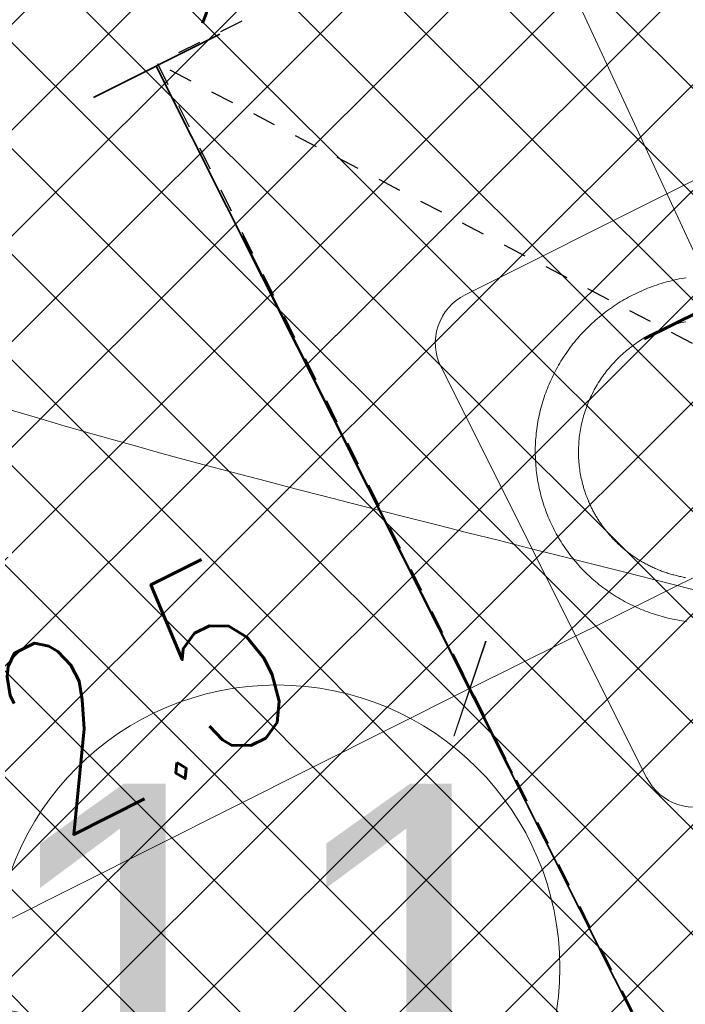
# Model space of a CAD drawing. Header units: metres. Extents: x 7472034 to 8439876, y 5890181 to 5961460.
# Tile 132 of 202: x 8439515.77 to 8439518.59, y 5890377.62 to 5890381.8. Entities that reach past the tile are written whole.
import ezdxf
from ezdxf import colors
from ezdxf.entities.mleader import LeaderData, LeaderLine
from ezdxf.enums import TextEntityAlignment as Align
from ezdxf.math import Vec2, Vec3

# ---------------------------------------------------------------- set-up
doc = ezdxf.new("R2010")
doc.units = ezdxf.units.M
doc.header["$MEASUREMENT"] = 0
doc.linetypes.add('$0$L218_500', pattern=[1, 0.5, -0.5])
doc.linetypes.add('1_VERDECKT', pattern=[15, 10, -5])
doc.layers.get('0').update_dxf_attribs({"linetype": 'CONTINUOUS', "lineweight": 5})
doc.layers.get('Defpoints').update_dxf_attribs({"linetype": 'CONTINUOUS'})
for name, color, linetype, lineweight in [('### Krawężnik', 6, 'CONTINUOUS', 35), ('### rzędne', 172, 'CONTINUOUS', 35), ('_a_widok', 7, 'CONTINUOUS', 5), ('_IS.KD.opis.2', 7, 'CONTINUOUS', 18), ('KOLOR-OBIEKT', 21, 'CONTINUOUS', 13), ('PROJ-CHODN', 7, 'CONTINUOUS', 25), ('PROJ-ULICE', 7, 'CONTINUOUS', 50), ('ZAG-obrys 018 wymiary', 7, 'CONTINUOUS', 18), ('ZAG-OBRYS005', 7, 'CONTINUOUS', 0)]:
    doc.layers.add(name, color=color, linetype=linetype, lineweight=lineweight)
for name, color, linetype in [('100_rzut_wym_wew', 7, 'CONTINUOUS'), ('2D - Ogólne', 7, 'CONTINUOUS'), ('_IS.BLOK.KD.doziemne', 7, 'CONTINUOUS')]:
    doc.layers.add(name, color=color, linetype=linetype)
doc.layers.add('_IS_NO', color=11, linetype='CONTINUOUS', lineweight=20, plot=False)
doc.styles.add('ARIAL', font='arial.ttf')
doc.styles.add('DIM', font='simplex.shx', dxfattribs={"width": 0.8})
doc.styles.add('RS', font='Romans.shx', dxfattribs={"width": 0.7})
doc.dimstyles.new('DIM-WEW_500', dxfattribs={"dimscale": 5, "dimtxt": 18, "dimasz": 10, "dimexe": 4, "dimexo": 8, "dimgap": 5, "dimtad": 1, "dimlfac": 0.01, "dimzin": 9, "dimdsep": 46, "dimtxsty": 'DIM', "dimblk": 'ARCHTICK', "dimcen": 5, "dimclrt": 112, "dimadec": 4, "dimazin": 2, "dimtfac": 4, "dimtmove": 0, "dimatfit": 3, "dimldrblk": 'ARCHTICK', "dimfxl": 0, "dimtolj": 1, "dimlwd": 13, "dimarcsym": 0})
pattern_1 = [(45, (967499.2092647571, -71042.97165620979), (-0.2245064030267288, 0.2245064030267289), []), (135, (967499.2092647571, -71042.97165620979), (-0.2245064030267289, -0.2245064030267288), [])]

# ---------------------------------------------------------------- blocks, each defined once
blk = doc.blocks.new('NUMER_')
blk.add_circle((0, 0), 120)
at = {"style": 'ARIAL'}
blk.add_attdef('1', (-58.85081040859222, -80.22409284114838), '', height=170, rotation=359.9999984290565, dxfattribs=at)
blk = doc.blocks.new('_Oblique')
at = {"color": 0, "linetype": 'ByBlock', "lineweight": -2}
blk.add_line((-0.5, -0.5), (0.5, 0.5), dxfattribs=at)
blk = doc.blocks.new('*D85')
at = {"layer": 'Defpoints', "color": 0, "linetype": 'Continuous', "lineweight": 60}
for p in [(8439520.491869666, 5890381.390040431), (8439520.903141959, 5890380.562385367), (8439517.266320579, 5890379.7872242)]:
    blk.add_point(p, dxfattribs=at)
at = {"layer": 'ZAG-obrys 018 wymiary', "color": 0, "linetype": 'Continuous', "lineweight": -2}
for p, q in [((8439520.847869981, 5890380.673616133), (8439521.081142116, 5890380.204173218)), ((8439517.622320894, 5890379.070799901), (8439517.85559303, 5890378.601356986))]:
    blk.add_line(p, q, dxfattribs=at)
at = {"layer": 'ZAG-obrys 018 wymiary', "color": 0, "linetype": 'Continuous', "lineweight": 13}
blk.add_line((8439517.677592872, 5890378.959569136), (8439520.903141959, 5890380.562385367), dxfattribs=at)
at = {"layer": 'ZAG-obrys 018 wymiary', "color": 0, "linetype": 'Continuous', "lineweight": 13, "xscale": 0.3, "yscale": 0.3, "zscale": 0.3}
for p, rotation in [((8439520.903141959, 5890380.562385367), 26.42336401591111), ((8439517.677592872, 5890378.959569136), 206.4233640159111)]:
    blk.add_blockref('_Oblique', p, dxfattribs=dict(at, rotation=rotation))
at = {"layer": 'ZAG-obrys 018 wymiary', "color": 112, "linetype": 'Continuous', "lineweight": 25, "insert": (8439519.023367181, 5890380.298295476), "char_height": 0.8, "attachment_point": 5, "rotation": 26.423364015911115, "style": 'RS'}
blk.add_mtext('\\A1;3.6', dxfattribs=at)
blk = doc.blocks.new('_ArchTick')
at = {"layer": '100_rzut_wym_wew', "color": 0, "linetype": 'Continuous', "const_width": 0.15}
blk.add_lwpolyline([(-0.5, -0.5), (0.5, 0.5)], dxfattribs=at)
blk = doc.blocks.new('*D94')
at = {"layer": 'Defpoints', "color": 0, "linetype": 'Continuous', "lineweight": 60}
for p in [(8439516.351271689, 5890381.596295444), (8439514.116921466, 5890380.474832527), (8439515.440602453, 5890377.837592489)]:
    blk.add_point(p, dxfattribs=at)
at = {"layer": 'ZAG-obrys 018 wymiary', "color": 0, "linetype": 'Continuous', "lineweight": -2}
for p, q in [((8439516.710139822, 5890380.881303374), (8439517.854386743, 5890378.601559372)), ((8439514.4757896, 5890379.759840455), (8439515.62003652, 5890377.480096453))]:
    blk.add_line(p, q, dxfattribs=at)
at = {"layer": 'ZAG-obrys 018 wymiary', "color": 0, "linetype": 'Continuous', "lineweight": 13}
blk.add_line((8439517.674952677, 5890378.959055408), (8439515.440602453, 5890377.837592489), dxfattribs=at)
at = {"layer": 'ZAG-obrys 018 wymiary', "color": 0, "linetype": 'Continuous', "lineweight": 13, "xscale": 0.3, "yscale": 0.3, "zscale": 0.3}
for p, rotation in [((8439517.674952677, 5890378.959055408), 26.65294594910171), ((8439515.440602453, 5890377.837592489), 206.6529459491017)]:
    blk.add_blockref('_Oblique', p, dxfattribs=dict(at, rotation=rotation))
at = {"layer": 'ZAG-obrys 018 wymiary', "color": 112, "linetype": 'Continuous', "lineweight": 25, "insert": (8439516.288626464, 5890378.934568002), "char_height": 0.8, "attachment_point": 5, "rotation": 26.652945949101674, "style": 'RS'}
blk.add_mtext('\\A1;2.5', dxfattribs=at)
blk = doc.blocks.new('A$C56BE3FFD')
at = {"layer": 'ZAG-OBRYS005', "lineweight": 15, "flags": 128}
blk.add_lwpolyline([(217.6474588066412, 240.5576905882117), (22.91025126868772, 240.5576905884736, 0.4142135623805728), (-8.442599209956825e-06, 217.6474308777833), (-8.442599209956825e-06, 22.91022333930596, 0.4142135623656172), (22.91025126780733, -3.637139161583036e-05), (217.6474588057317, -3.637139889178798e-05, 0.4142135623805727), (240.557718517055, 22.91022333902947), (240.5577185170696, 217.6474308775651, 0.4142135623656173), (217.6474588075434, 240.5576905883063)], format="xyb", dxfattribs=at)
at = {"layer": 'ZAG-OBRYS005', "lineweight": 15, "elevation": 3.549469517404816e-10, "flags": 128}
for points in [[(149.1262969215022, 52.69006867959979), (148.8275500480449, 52.29210363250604), (148.5251938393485, 51.89657805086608), (148.219255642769, 51.50354669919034), (147.9097628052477, 51.11306434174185), (147.5967426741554, 50.72518574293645), (147.2802225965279, 50.33996566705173), (146.960229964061, 49.95745883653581), (146.6367961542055, 49.57771496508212), (146.3099570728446, 49.20077584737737), (145.9797484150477, 48.82668282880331), (145.6462058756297, 48.45547725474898), (145.3093651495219, 48.08720047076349), (144.9692619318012, 47.7218938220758), (144.6259319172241, 47.35959865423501), (144.2794108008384, 47.00035631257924), (143.9297342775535, 46.64420814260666), (143.5769380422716, 46.29119548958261), (143.2210577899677, 45.94135969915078), (142.8621292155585, 45.59474211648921), (142.5001880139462, 45.25138408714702), (142.135269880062, 44.91132695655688), (141.7674105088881, 44.57461207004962), (141.3966780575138, 44.24130642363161), (141.023215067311, 43.91152637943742), (140.6470660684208, 43.58530024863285), (140.2682672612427, 43.2626493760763), (139.8868548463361, 42.94359510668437), (139.5028650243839, 42.62815878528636), (139.116333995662, 42.31636175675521), (138.7272979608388, 42.00822536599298), (138.3357931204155, 41.70377095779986), (137.9418556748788, 41.40301987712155), (137.5455218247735, 41.10599346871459), (137.1468277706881, 40.81271307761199), (136.7458097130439, 40.52320004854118), (136.3425038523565, 40.23747572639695), (135.9369463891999, 39.95556145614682), (135.5291732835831, 39.67747900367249), (135.1192213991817, 39.4032717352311), (134.7071673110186, 39.13298085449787), (134.2930998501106, 38.86663800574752), (133.8771078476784, 38.60427483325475), (133.4592801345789, 38.34592298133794), (133.039705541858, 38.09161409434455), (132.6184729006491, 37.84137981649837), (132.1956710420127, 37.59525179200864), (131.771388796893, 37.35326166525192), (131.3457149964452, 37.11544108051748), (130.918738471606, 36.88182168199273), (130.4905480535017, 36.6524351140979), (130.0612325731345, 36.42731302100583), (129.6308808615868, 36.20648704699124), (129.1995817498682, 35.98998883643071), (128.7672491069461, 35.77776255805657), (128.3334029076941, 35.56954968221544), (127.8980874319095, 35.36534736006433), (127.4613906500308, 35.16517435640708), (127.0234005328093, 34.96904943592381), (126.5842050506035, 34.77699136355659), (126.14389217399, 34.58901890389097), (125.7025498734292, 34.40515082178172), (125.2602661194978, 34.22540588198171), (124.8171288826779, 34.04980284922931), (124.3732261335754, 33.87836048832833), (123.9286458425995, 33.71109756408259), (123.4834759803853, 33.54803284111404), (123.0378045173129, 33.38918508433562), (122.5917194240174, 33.23457305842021), (122.1453088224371, 33.08421490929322), (121.6986545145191, 32.93809314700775), (121.2517975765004, 32.79617917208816), (120.8047687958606, 32.65845529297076), (120.3575989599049, 32.52490381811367), (119.910318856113, 32.39550705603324), (119.4629592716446, 32.27024731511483), (119.0155509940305, 32.14910690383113), (118.5681248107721, 32.03206813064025), (118.120711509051, 31.91911330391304), (117.673341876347, 31.81022473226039), (117.2260466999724, 31.70538472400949), (116.7788567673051, 31.60457558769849), (116.3318028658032, 31.50777963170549), (115.8849157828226, 31.41497916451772), (115.4382263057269, 31.32615649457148), (114.9918185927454, 31.24130865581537), (114.545896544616, 31.16046076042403), (114.100507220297, 31.08358912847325), (113.6556847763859, 31.01066632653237), (113.2114633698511, 30.94166492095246), (112.767877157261, 30.8765574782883), (112.3249602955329, 30.81531656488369), (111.88274694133, 30.75791474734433), (111.4412712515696, 30.70432459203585), (111.0005673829, 30.65451866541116), (110.5606694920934, 30.60846953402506), (110.1216117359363, 30.56614976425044), (109.6834282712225, 30.5275319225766), (109.2461532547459, 30.49258857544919), (108.809820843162, 30.46129228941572), (108.3744651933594, 30.43361563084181), (107.9401204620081, 30.40953116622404), (107.5068208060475, 30.3890114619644), (107.0746003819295, 30.37202908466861), (106.6434933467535, 30.3585566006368), (106.2135338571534, 30.34856657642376), (105.7847560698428, 30.3420315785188), (105.3571941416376, 30.3389241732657), (104.9308822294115, 30.33921692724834), (104.5058544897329, 30.34288240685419), (104.0821450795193, 30.34989317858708), (103.6597881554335, 30.36022180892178), (103.2388178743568, 30.373840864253), (102.8192683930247, 30.39072291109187), (102.4011738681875, 30.41084051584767), (101.9845684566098, 30.43416624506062), (101.880653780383, 30.44049573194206), (101.8315716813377, 30.44355643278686), (101.7870466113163, 30.44637243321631), (101.6088179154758, 30.45802051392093), (101.2517536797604, 30.48316613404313), (100.5352801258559, 30.54090587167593), (99.8158365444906, 30.60867343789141), (99.09361103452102, 30.68658463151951), (98.36879169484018, 30.77475525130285), (97.64156662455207, 30.87330109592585), (96.912123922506, 30.98233796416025), (96.18065168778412, 31.10198165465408), (95.44733801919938, 31.23234796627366), (94.71237101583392, 31.37355269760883), (93.97593877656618, 31.525711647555), (93.23822940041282, 31.68894061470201), (92.49943098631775, 31.86335539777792), (91.75973163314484, 32.04907179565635), (91.01931943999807, 32.24620560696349), (90.27838250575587, 32.45487263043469), (89.53710892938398, 32.6751886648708), (88.7956868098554, 32.90726950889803), (88.0544950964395, 33.15114538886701), (87.31416128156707, 33.40670571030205), (86.57486978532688, 33.67401154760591), (85.83678573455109, 33.95313207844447), (85.10007425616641, 34.24413648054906), (84.3649004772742, 34.54709393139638), (83.63142952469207, 34.86207360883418), (82.89982652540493, 35.18914469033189), (82.1702566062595, 35.52837635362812), (81.44291588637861, 35.87985441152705), (80.71818295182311, 36.24358503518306), (79.99648732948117, 36.61942442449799), (79.27825733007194, 37.00722347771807), (78.56392126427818, 37.40683309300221), (77.85390744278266, 37.81810416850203), (77.1486441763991, 38.24088760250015), (76.44855977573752, 38.67503429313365), (75.75408255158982, 39.12039513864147), (75.06513829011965, 39.57715075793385), (74.38061047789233, 40.04613380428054), (73.70081558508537, 40.527202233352), (73.02617814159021, 41.02014197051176), (72.35712267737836, 41.52473894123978), (71.69407372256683, 42.04077907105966), (71.03745580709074, 42.5680482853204), (70.38769346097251, 43.10633250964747), (69.74521121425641, 43.65541766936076), (69.11040736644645, 44.21507665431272), (68.48349865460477, 44.7850878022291), (67.8646502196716, 45.36531586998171), (67.25402976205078, 45.95563134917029), (66.65180498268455, 46.55590473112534), (66.05814358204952, 47.16600650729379), (65.47321326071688, 47.78580716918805), (64.89718171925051, 48.41517720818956), (64.33021665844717, 49.05398711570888), (63.77255610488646, 49.70202889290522), (63.22464376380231, 50.35881484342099), (62.68666225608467, 51.02408523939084), (62.15876419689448, 51.69761083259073), (61.64110220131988, 52.37916237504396), (61.13382888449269, 53.06851061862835), (60.63709686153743, 53.76542631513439), (60.15105874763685, 54.46968021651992), (59.67586715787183, 55.18104307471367), (59.21167470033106, 55.89928473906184), (58.7586133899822, 56.62414642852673), (58.31678721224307, 57.3553384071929), (57.8862985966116, 58.09256953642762), (57.46724997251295, 58.83554867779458), (57.05974376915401, 59.58398469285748), (56.66388241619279, 60.33758644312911), (56.2797683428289, 61.09606278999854), (55.90750397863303, 61.85912259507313), (55.5472091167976, 62.62640715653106), (55.19902475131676, 63.39733260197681), (54.86293332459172, 64.17172233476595), (54.53889848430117, 64.9494594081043), (54.2268838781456, 65.73042687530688), (53.92685315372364, 66.51450778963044), (53.63876995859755, 67.3015852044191), (53.3625979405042, 68.0915421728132), (53.0983007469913, 68.88426174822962), (52.84587456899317, 69.67962299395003), (52.60550687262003, 70.47722289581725), (52.37725219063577, 71.27626581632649), (52.1611327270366, 72.07593000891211), (51.95717068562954, 72.87539372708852), (51.76538827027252, 73.67383522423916), (51.58580768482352, 74.47043275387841), (51.41845113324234, 75.26436456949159), (51.26334081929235, 76.0548089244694), (51.12029600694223, 76.84202092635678), (50.9879490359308, 77.63266062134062), (50.86626567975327, 78.42649405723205), (50.75551995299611, 79.22166680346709), (50.6559858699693, 80.01632442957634), (50.5678487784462, 80.80870162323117), (50.49100418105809, 81.59748467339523), (50.42530194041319, 82.38150240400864), (50.37059205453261, 83.15958369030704), (50.32668202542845, 83.93182015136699), (50.29309530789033, 84.70671636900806), (50.26971156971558, 85.48214225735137), (50.25650201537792, 86.25324308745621), (50.25370355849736, 86.63565450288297), (50.25343784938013, 87.01516413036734), (50.25560946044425, 87.39131195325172), (50.26006015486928, 87.76475214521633), (50.27606687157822, 88.5081729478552), (50.30202890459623, 89.2547665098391), (50.31892374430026, 89.63217265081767), (50.3385241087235, 90.01387547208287), (50.36090222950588, 90.4010428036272), (50.38587992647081, 90.79083415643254), (50.4129239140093, 91.17471249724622), (50.4420809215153, 91.55341343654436), (50.47342469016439, 91.92810471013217), (50.5070289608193, 92.29995405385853), (50.58131397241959, 93.0397978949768), (50.6655258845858, 93.78228684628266), (50.71160933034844, 94.15732528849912), (50.7605894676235, 94.53522013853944), (50.86699160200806, 95.29718476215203), (50.98416962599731, 96.06336550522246), (51.11154763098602, 96.82894183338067), (51.24869049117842, 97.58997435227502), (51.39697813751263, 98.35388877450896), (51.55691101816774, 99.12261658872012), (51.72849214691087, 99.89497710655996), (51.91172453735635, 100.6697896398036), (52.10658828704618, 101.445810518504)], [(35.4974386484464, 109.9861219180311), (35.20198073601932, 109.031472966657), (34.91899541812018, 108.072919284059), (34.64853298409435, 107.1106312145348), (34.3906414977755, 106.1447797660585), (34.14536678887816, 105.1755365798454), (33.91275244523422, 104.2030738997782), (33.69283980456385, 103.2275645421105), (33.48566794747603, 102.2491818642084), (33.29127369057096, 101.2680997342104), (33.10969157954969, 100.2844925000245), (32.94095388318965, 99.29853495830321), (32.78509058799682, 98.31040232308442), (32.64212939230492, 97.32027019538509), (32.51209570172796, 96.32831453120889), (32.39501262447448, 95.33471161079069), (32.29090096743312, 94.33963800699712), (32.19977923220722, 93.34327055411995), (32.1216636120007, 92.34578631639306), (32.05656798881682, 91.34736255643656), (32.00450393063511, 90.34817670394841), (31.96548068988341, 89.34840632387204), (31.93950520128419, 88.3482290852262), (31.92658208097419, 87.34782272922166), (31.92671362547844, 86.34736503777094), (31.93989981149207, 85.3470338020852), (31.96613829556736, 84.34700679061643), (32.00542441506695, 83.34746171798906), (32.05775118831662, 82.34857621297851), (32.12310931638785, 81.35052778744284), (32.20148718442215, 80.35349380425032), (32.29287086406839, 79.35765144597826), (32.39724411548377, 78.36317768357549), (32.51458839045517, 77.37024924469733), (32.64488283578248, 76.37904258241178), (32.78810429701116, 75.38973384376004), (32.94422732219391, 74.40249883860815), (33.11322416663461, 73.41751300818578), (33.29506479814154, 72.43495139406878), (33.48971690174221, 71.45498860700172), (33.69714588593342, 70.47779879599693), (33.91731488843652, 69.50355561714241), (34.15018478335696, 68.53243220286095), (34.39571418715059, 67.56460113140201), (34.65385946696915, 66.60023439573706), (34.92457474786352, 65.63950337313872), (35.20781192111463, 64.68257879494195), (35.50352065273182, 63.72963071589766), (35.81164839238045, 62.78082848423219), (36.13214038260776, 61.83634071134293), (36.46493966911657, 60.89633524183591), (36.80998711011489, 59.96097912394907), (37.16722138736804, 59.0304385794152), (37.53657901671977, 58.10487897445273), (37.91799435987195, 57.18446479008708), (38.31139963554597, 56.26935959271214), (38.71672493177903, 55.3597260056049), (39.13389821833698, 54.45572567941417), (39.56284535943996, 53.55751926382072), (40.003490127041, 52.66526637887), (40.45575421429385, 51.77912558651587), (40.91955724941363, 50.89925436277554), (41.3948168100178, 50.02580906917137), (41.88144843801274, 49.15894492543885), (42.37936565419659, 48.2988159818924), (42.88847997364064, 47.44557509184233), (43.40870092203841, 46.59937388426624), (43.93993605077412, 45.76036273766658), (44.48209095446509, 44.92869075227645), (45.03506928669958, 44.10450572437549), (45.59877277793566, 43.2879541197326), (46.17310125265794, 42.47918104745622), (46.7579526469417, 41.67833023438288), (47.35322302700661, 40.8855439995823), (47.95880660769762, 40.10096322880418), (48.57459577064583, 39.3247273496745), (49.20048108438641, 38.5569743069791), (49.83635132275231, 37.7978405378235), (50.48209348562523, 37.04746094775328), (51.13759281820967, 36.30596888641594), (51.80273283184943, 35.57349612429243), (52.47739532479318, 34.85017282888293), (53.16146040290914, 34.13612754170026), (53.85480650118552, 33.43148715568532), (54.55731040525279, 32.73637689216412), (55.2688472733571, 32.05092027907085), (55.98929065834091, 31.37523912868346), (56.71851253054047, 30.70945351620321), (57.45638330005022, 30.05368175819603), (58.20277184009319, 29.40804039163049), (58.95754551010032, 28.77264415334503), (59.72057017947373, 28.14760595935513), (60.49171025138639, 27.5330368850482), (61.27082868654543, 26.92904614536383), (62.05778702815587, 26.33574107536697), (62.85244542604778, 25.75322711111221), (63.6546626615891, 25.18160777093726), (64.46429617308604, 24.62098463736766), (65.28120208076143, 24.07145733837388), (66.10523521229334, 23.5331235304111), (66.93624912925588, 23.00607888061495), (67.77409615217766, 22.49041705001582), (68.61862738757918, 21.98622967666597), (69.46969275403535, 21.49360635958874), (70.3271410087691, 21.01263464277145), (71.1908197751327, 20.54339999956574), (72.0605755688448, 20.08598581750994), (72.93625382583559, 19.64047338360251), (73.81769892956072, 19.20694186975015), (74.7047542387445, 18.78546831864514), (75.59726211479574, 18.37612763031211), (76.49506395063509, 17.97899254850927), (77.3980001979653, 17.59413364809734), (78.30591039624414, 17.22161932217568), (79.21863320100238, 16.8615157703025), (80.13600641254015, 16.51388698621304), (81.05786700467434, 16.17879474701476), (81.98405115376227, 15.85629860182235), (82.91439426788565, 15.54645586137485), (83.84873101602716, 15.24932158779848), (84.78689535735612, 14.96494858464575), (85.72872057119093, 14.69338738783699), (86.67403928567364, 14.43468625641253), (87.62268350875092, 14.18889116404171), (88.57448465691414, 13.956045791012), (89.52927358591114, 13.73619151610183), (90.48688062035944, 13.52936740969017), (91.44713558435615, 13.33561022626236), (92.40986783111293, 13.15495439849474), (93.3749062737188, 12.9874320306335), (94.34207941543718, 12.83307289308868), (95.31121538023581, 12.69190441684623), (96.28214194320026, 12.56395168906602), (97.254686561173, 12.4492374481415), (98.22867640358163, 12.34778207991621), (99.20393838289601, 12.25960361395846), (100.1802991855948, 12.18471772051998), (101.1575853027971, 12.12313770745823), (102.1356230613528, 12.07487451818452), (103.1142386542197, 12.03993672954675), (104.0932581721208, 12.01833055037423), (105.0725076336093, 12.01005982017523), (106.0518130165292, 12.01512600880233), (107.0310002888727, 12.03352821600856), (108.009895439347, 12.06526317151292), (108.9883245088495, 12.1103252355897), (109.9661136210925, 12.1687064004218), (110.9430890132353, 12.24039629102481), (111.9190770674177, 12.32538216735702), (112.8939043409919, 12.42364892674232), (113.8673975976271, 12.53517910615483), (114.839383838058, 12.65995288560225), (115.8096903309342, 12.79794809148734), (116.7781446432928, 12.94914020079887), (117.7445746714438, 13.11350234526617), (118.7088086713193, 13.2910053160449), (119.6706752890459, 13.4816175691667), (120.630003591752, 13.68530523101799), (121.5866230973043, 13.90203210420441), (122.5403638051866, 14.13175967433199), (123.4910562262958, 14.37444711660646), (124.4385314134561, 14.63005130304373), (125.3826209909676, 14.89852681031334), (126.3231571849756, 15.17982592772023), (127.2599728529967, 15.47389866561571), (128.1929015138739, 15.78069276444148), (129.121777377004, 16.1001537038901), (130.0464353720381, 16.43222471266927), (130.9667111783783, 16.77684677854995), (131.8824412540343, 17.13395865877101), (132.7934628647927, 17.50349689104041), (133.6996141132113, 17.88539580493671), (134.6007339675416, 18.27958753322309), (135.4966622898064, 18.68600202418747), (136.3872398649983, 19.10456705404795), (137.2723084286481, 19.53520823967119), (138.1517106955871, 19.97784905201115), (139.0252903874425, 20.43241082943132), (139.8928922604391, 20.89881279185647), (140.7543621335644, 21.37697205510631), (141.6095469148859, 21.8668036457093), (142.4582946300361, 22.36822051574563), (143.3004544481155, 22.88113355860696), (144.1358767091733, 23.40545162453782), (144.9644129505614, 23.94108153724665), (145.7859159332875, 24.48792810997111), (146.6002396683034, 25.04589416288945), (147.4072394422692, 25.61488053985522), (148.2067718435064, 26.1947861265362), (148.9986947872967, 26.78550786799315), (149.7828675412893, 27.38694078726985), (150.559150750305, 27.99897800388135), (151.327406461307, 28.62151075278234), (152.0874981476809, 29.25442840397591), (152.8392907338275, 29.8976184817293), (153.5826506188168, 30.55096668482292), (154.3174457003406, 31.21435690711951), (155.0435453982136, 31.8876712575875), (155.7608206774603, 32.5707900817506), (156.4691440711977, 33.2635919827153), (157.1683897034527, 33.96595384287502), (157.8584333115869, 34.67775084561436), (158.539152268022, 35.39885649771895), (159.2104256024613, 36.1291426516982), (159.8721340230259, 36.86847952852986), (160.5241599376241, 37.61673574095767), (161.1663874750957, 38.37377831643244), (161.7987025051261, 39.13947272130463), (162.4209926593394, 39.91368288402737), (163.0331473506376, 40.69627121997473), (163.6350577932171, 41.48709865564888), (164.2266170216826, 42.28602465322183), (164.8077199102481, 43.09290723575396), (165.3782631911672, 43.90760301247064), (165.9381454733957, 44.72996720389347)]]:
    blk.add_lwpolyline(points, dxfattribs=at)
blk = doc.blocks.new('NIEP')
at = {"layer": 'PROJ-CHODN', "color": 251, "linetype": '1_VERDECKT', "lineweight": 30, "ltscale": 0.07}
blk.add_line((944.0089859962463, -639.3557035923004), (641.1549943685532, -1175.899699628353), dxfattribs=at)
at = {"layer": 'PROJ-CHODN', "color": 251, "linetype": '1_VERDECKT', "lineweight": 30, "ltscale": 0.07, "flags": 128}
blk.add_lwpolyline([(944.0089859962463, -639.3557035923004), (490.132755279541, -849.1088133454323), (641.1549943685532, -1175.899699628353), (1095.031224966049, -966.1465896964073)], dxfattribs=at)
at = {"layer": 'PROJ-CHODN', "color": 251, "linetype": '1_VERDECKT', "lineweight": 30, "ltscale": 0.07, "rotation": 24.8034169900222}
blk.add_blockref('A$C56BE3FFD', (752.9585760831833, -1069.33236438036, 3.980339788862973e-05), dxfattribs=at)
blk = doc.blocks.new('A$C5FF37710')
at = {"layer": '### rzędne', "color": 0, "lineweight": 13, "flags": 128}
blk.add_lwpolyline([(69.28460764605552, 11.40382542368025), (67.7476191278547, 14.71661324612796), (68.5871254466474, 13.73054286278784)], dxfattribs=at)
blk = doc.blocks.new('A$C1D2679FE')
at = {"layer": 'KOLOR-OBIEKT', "lineweight": 9, "ltscale": 200}
h = blk.add_hatch(dxfattribs=at)
h.set_pattern_fill('ANSI37', color=253, scale=0.1, angle=16)
h.set_pattern_definition([(61, (-7471780.020262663, -5961378.212846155), (-0.2776917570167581, 0.153927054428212), []), (151, (-7471780.020262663, -5961378.212846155), (-0.153927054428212, -0.2776917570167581), [])])
edge = h.paths.add_edge_path()
edge.add_line((196.975401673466, 33.54016214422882), (192.3495923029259, 34.13512154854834))
edge.add_line((192.3495923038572, 34.13512154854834), (187.7176397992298, 34.7308710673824))
edge.add_line((187.7176398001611, 34.7308710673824), (178.5077782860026, 36.15998750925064))
edge.add_line((178.5077782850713, 36.15998750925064), (176.6601969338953, 36.5026140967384))
edge.add_arc((181.3685569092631, 38.18527459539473), 5.000000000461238, 199.6657310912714, 261.1796204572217)
edge.add_line((180.6018702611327, 33.24440507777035), (187.358021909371, 32.19603671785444))
edge.add_line((187.3580219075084, 32.19603671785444), (192.0230219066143, 31.59603671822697))
edge.add_line((192.0230219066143, 31.59603671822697), (196.6880219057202, 30.9960367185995))
edge.add_line((196.6880219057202, 30.9960367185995), (201.9780219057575, 30.48103671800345))
edge.add_line((201.9780219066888, 30.48103671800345), (207.2680219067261, 29.96603671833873))
edge.add_line((207.2680219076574, 29.96603671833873), (216.468021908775, 29.35603671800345))
edge.add_line((216.4680219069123, 29.35603671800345), (221.8830219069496, 29.11103671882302))
edge.add_line((221.8830219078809, 29.11103671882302), (227.2980219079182, 28.86603671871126))
edge.add_line((227.2980219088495, 28.86603671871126), (233.718021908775, 28.60103671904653))
edge.add_line((233.7180219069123, 28.60103671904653), (240.1380219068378, 28.33603671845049))
edge.add_line((240.1380219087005, 28.33603671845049), (245.3280219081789, 28.076036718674))
edge.add_line((245.3280219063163, 28.076036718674), (246.1380219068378, 28.00603671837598))
edge.add_line((246.1380219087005, 28.00603671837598), (248.4280219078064, 27.98603671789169))
edge.add_line((248.4280219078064, 27.98603671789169), (251.4080219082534, 28.33603671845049))
edge.add_line((251.4080219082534, 28.33603671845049), (255.3380219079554, 29.13603671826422))
edge.add_line((255.3380219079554, 29.13603671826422), (258.1480219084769, 30.35603671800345))
edge.add_line((258.1480219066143, 30.35603671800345), (260.6280219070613, 32.076036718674))
edge.add_line((260.6280219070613, 32.076036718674), (262.7080219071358, 34.29603671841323))
edge.add_line((262.7080219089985, 34.29603671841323), (264.3880219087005, 36.826036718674))
edge.add_line((264.3880219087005, 36.826036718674), (265.608021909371, 39.59603671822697))
edge.add_line((265.6080219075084, 39.59603671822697), (266.4080219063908, 42.53603671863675))
edge.add_line((266.4080219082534, 42.53603671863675), (266.6380219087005, 45.60603671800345))
edge.add_line((266.6380219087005, 45.60603671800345), (266.3380219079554, 48.59603671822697))
edge.add_line((266.3380219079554, 48.59603671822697), (265.628021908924, 51.53603671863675))
edge.add_line((265.6280219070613, 51.53603671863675), (264.5280219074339, 54.28603671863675))
edge.add_line((264.5280219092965, 54.28603671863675), (263.3880219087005, 57.11603671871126))
edge.add_line((263.3880219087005, 57.11603671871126), (262.5430219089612, 59.47103671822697))
edge.add_line((262.5430219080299, 59.47103671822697), (261.6980219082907, 61.826036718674))
edge.add_line((261.6980219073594, 61.826036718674), (260.5980219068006, 65.15103671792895))
edge.add_line((260.5980219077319, 65.15103671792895), (259.4980219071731, 68.47603671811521))
edge.add_line((259.4980219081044, 68.47603671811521), (257.3916487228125, 67.77919145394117))
edge.add_line((257.3916487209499, 67.77919145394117), (258.1675714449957, 64.34697791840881))
edge.add_line((258.167571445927, 64.34697791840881), (259.2776264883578, 60.99158426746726))
edge.add_line((259.2776264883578, 60.99158426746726), (260.1334384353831, 58.60645156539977))
edge.add_line((260.1334384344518, 58.60645156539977), (260.9950570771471, 56.20513570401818))
edge.add_line((260.9950570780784, 56.20513570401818), (262.1522789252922, 53.33238322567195))
edge.add_line((262.1522789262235, 53.33238322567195), (263.1827648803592, 50.75616833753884))
edge.add_line((263.1827648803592, 50.75616833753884), (263.8083402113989, 48.16575780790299))
edge.add_line((263.8083402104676, 48.16575780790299), (264.0684198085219, 45.57363114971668))
edge.add_line((264.0684198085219, 45.57363114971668), (263.8734869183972, 42.97170083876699))
edge.add_line((263.8734869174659, 42.97170083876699), (263.1880731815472, 40.45280535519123))
edge.add_line((263.1880731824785, 40.45280535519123), (262.1337886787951, 38.05906103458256))
edge.add_line((262.1337886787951, 38.05906103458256), (260.6936748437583, 35.89031817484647))
edge.add_line((260.6936748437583, 35.89031817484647), (258.9457271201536, 34.02472012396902))
edge.add_line((258.9457271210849, 34.02472012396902), (256.8967191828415, 32.60363397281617))
edge.add_line((256.8967191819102, 32.60363397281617), (254.5645412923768, 31.59108698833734))
edge.add_line((254.5645412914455, 31.59108698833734), (251.0026761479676, 30.86602538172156))
edge.add_line((251.0026761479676, 30.86602538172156), (248.2893446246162, 30.54734550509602))
edge.add_line((248.2893446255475, 30.54734550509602), (246.2595893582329, 30.56507262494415))
edge.add_line((246.2595893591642, 30.56507262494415), (245.5023283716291, 30.63051493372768))
edge.add_line((245.5023283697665, 30.63051493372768), (240.2548571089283, 30.89339403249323))
edge.add_line((240.2548571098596, 30.89339403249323), (233.8236017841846, 31.1588586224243))
edge.add_line((233.8236017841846, 31.1588586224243), (227.4086662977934, 31.42364957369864))
edge.add_line((227.4086662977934, 31.42364957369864), (221.9987299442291, 31.66842047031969))
edge.add_line((221.9987299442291, 31.66842047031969), (217.4544723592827, 31.90290945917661))
edge.add_line((217.4544723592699, 31.90290945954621), (217.0910134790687, 31.92589690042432))
edge.add_line((217.0910134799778, 31.92589689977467), (214.8768218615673, 32.06593639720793))
edge.add_line((214.876821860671, 32.06593639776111), (207.0033997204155, 32.56390146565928))
edge.add_line((207.0033997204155, 32.56390146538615), (202.2260741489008, 33.02899081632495))
edge.add_line((202.2260741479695, 33.02899081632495), (196.975401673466, 33.54016214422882))
blk = doc.blocks.new('A$C2C426404')
at = {"layer": '_IS_NO'}
blk.add_open_spline([(50.6228041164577, 30.56321178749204, 1.829566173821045e-06), (53.11749188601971, 30.21319374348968), (56.38514522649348, 30.67444155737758), (60.99540497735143, 30.04553546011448), (68.19327101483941, 22.54355850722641, -2.469325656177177e-08), (70.8769634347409, 19.46133922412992, 5.150448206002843e-09), (74.71212187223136, 14.31917844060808, -1.219795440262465e-09), (78.88802252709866, 13.86142715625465), (82.75564656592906, 12.70757211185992)], degree=3, knots=[0, 0, 0, 0, 7.578698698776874, 9.67195365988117, 16.27655537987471, 24.33370670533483, 30.35915105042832, 36.79354326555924, 36.79354326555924, 36.79354326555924, 36.79354326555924], dxfattribs=at)
at = {"layer": '_IS_NO', "ltscale": 0.1}
blk.add_open_spline([(55.69703794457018, 26.44192530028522, 8.07171421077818e-08), (60.47702913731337, 24.37489471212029, 4.118097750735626e-07), (65.41527824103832, 21.38608461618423, 8.932878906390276e-07), (68.42167646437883, 18.98607052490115, -1.681326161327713e-07), (71.60992970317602, 12.73766223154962), (75.29265419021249, 11.98629271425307, 1.662301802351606e-08), (79.75433884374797, 11.20084950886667)], degree=3, knots=[13.0881689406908, 13.0881689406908, 13.0881689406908, 13.0881689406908, 21.71831455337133, 28.5577747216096, 34.1003045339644, 40.71973107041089, 40.71973107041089, 40.71973107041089, 40.71973107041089], dxfattribs=at)
blk = doc.blocks.new('JPII.KD_aktualizacja rzędnych_20.12.2024')
at = {"layer": '_IS.KD.opis.2', "color": 0}
ml = blk.add_multileader_mtext('Standard', dxfattribs=at)
ml.set_content('\\A1;{\\H0.7x;\\C256;\\S132,41/;}', style='RS')
ml.set_leader_properties()
ml.build(insert=Vec2(0, 0))
ml.multileader.update_dxf_attribs({"text_left_attachment_type": 2, "text_right_attachment_type": 2, "dogleg_length": 0.2, "arrow_head_size": 0.25})
ctx = ml.context
ctx.base_point, ctx.char_height, ctx.arrow_head_size, ctx.landing_gap_size, ctx.plane_origin = Vec3(8438655.647983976, 5890677.8747534), 0.75, 0.25, 0.3, Vec3(8438602.92243408, 5890654.917259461)
ctx.left_attachment, ctx.right_attachment, ctx.text_align_type = 2, 2, 1
notes = []
notes.append((ctx, [(0, (1, 1, 0), (8438655.447983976, 5890677.8747534), (1, 0), 0.2, [(1, [(8438654.362159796, 5890679.808620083), (8438653.445043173, 5890679.532914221)], 0, [])])]))
ctx.mtext.insert, ctx.mtext.width, ctx.mtext.alignment, ctx.mtext.flow_direction = Vec3(8438656.779233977, 5890678.2747534), 9.34447490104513, 2, 5
for ctx, leaders in notes:
    for number, flags, end, landing, length, lines in leaders:
        leader = LeaderData()
        leader.index, (leader.has_last_leader_line, leader.has_dogleg_vector, leader.attachment_direction) = number, flags
        leader.last_leader_point, leader.dogleg_vector, leader.dogleg_length = Vec3(end), Vec3(landing), length
        for number, points, colour, breaks in lines:
            line = LeaderLine()
            line.index, line.vertices, line.color, line.breaks = number, Vec3.list(points), colors.encode_raw_color(colour), breaks
            leader.lines.append(line)
        ctx.leaders.append(leader)

msp = doc.modelspace()

# ---------------------------------------------------------------- hatches: boundary and pattern name
at = {"layer": 'KOLOR-OBIEKT', "lineweight": 9}
h = msp.add_hatch(dxfattribs=at)
h.set_pattern_fill('ANSI37', color=73, scale=0.1)
h.set_pattern_definition(pattern_1)
edge = h.paths.add_edge_path()
edge.add_arc((8439443.60123986, 5890379.17988472), 6.652831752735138, 296.7043321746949, 335.0331150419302)
edge.add_arc((8439476.194075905, 5890367.917634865), 27.87464989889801, 155.1393615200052, 162.3446315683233, ccw=False)
edge.add_arc((8439457.399943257, 5890376.211109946), 7.345078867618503, 127.98309878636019, 152.2023641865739, ccw=False)
edge.add_arc((8439457.741930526, 5890376.488713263), 7.349948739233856, 107.1989600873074, 131.4182254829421, ccw=False)
edge.add_line((8439455.568618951, 5890383.509999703), (8439473.898437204, 5890392.710084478))
edge.add_arc((8439481.742870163, 5890376.384611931), 18.11232128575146, 99.26977735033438, 115.6644084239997, ccw=False)
edge.add_line((8439478.825278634, 5890394.260401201), (8439481.377171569, 5890394.321440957))
edge.add_arc((8439482.909595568, 5890377.390082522), 17.00056533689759, 88.22393661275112, 95.17163768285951, ccw=False)
edge.add_arc((8439482.561499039, 5890405.235869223), 10.88860248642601, 274.6092070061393, 298.9976789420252)
edge.add_arc((8443006.923870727, 5883371.657126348), 7856.29059094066, 116.59181359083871, 116.61107962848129, ccw=False)
edge.add_arc((8439465.895823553, 5890431.340313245), 42.15757971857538, 305.2087751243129, 306.7865132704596)
edge.add_arc((8439488.80074795, 5890400.283338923), 3.577668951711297, 310.8590814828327, 340.7280968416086)
edge.add_line((8439492.177934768, 5890399.102523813), (8439493.275267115, 5890403.980640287))
edge.add_line((8439493.275267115, 5890403.980640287), (8439502.266345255, 5890408.28072203))
edge.add_line((8439502.266345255, 5890408.28072203), (8439504.844191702, 5890407.694009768))
edge.add_line((8439504.844191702, 5890407.694009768), (8439506.125281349, 5890405.329609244))
edge.add_arc((8439507.019670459, 5890405.776898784), 0.9999999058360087, 206.5699188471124, 283.6833393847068)
edge.add_line((8439507.256226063, 5890404.805280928), (8439511.624560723, 5890406.970734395))
edge.add_line((8439511.624560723, 5890406.970734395), (8439511.39896348, 5890407.420225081))
edge.add_line((8439511.39896348, 5890407.420225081), (8439510.561982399, 5890407.017405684))
edge.add_line((8439510.561982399, 5890407.017405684), (8439509.330427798, 5890409.481424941))
edge.add_line((8439509.330427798, 5890409.481424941), (8439512.635426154, 5890411.138401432))
edge.add_line((8439512.635426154, 5890411.138401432), (8439512.638568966, 5890411.136467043))
edge.add_line((8439512.638568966, 5890411.136467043), (8439515.998443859, 5890412.829496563))
edge.add_line((8439515.998443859, 5890412.829496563), (8439517.239018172, 5890410.325621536))
edge.add_line((8439517.239018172, 5890410.325621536), (8439513.919446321, 5890408.633274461))
edge.add_line((8439513.919446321, 5890408.633274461), (8439514.091312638, 5890408.235941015))
edge.add_line((8439514.091312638, 5890408.235941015), (8439518.839102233, 5890410.604261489))
edge.add_line((8439518.839102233, 5890410.604261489), (8439518.585943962, 5890412.843737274))
edge.add_line((8439518.585943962, 5890412.843737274), (8439518.274555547, 5890413.628049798))
edge.add_line((8439518.274555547, 5890413.628049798), (8439517.839658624, 5890414.494365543))
edge.add_line((8439517.839658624, 5890414.494365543), (8439524.310164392, 5890417.742607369))
edge.add_line((8439524.310164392, 5890417.742607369), (8439525.122207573, 5890416.124990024))
edge.add_line((8439525.122207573, 5890416.124990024), (8439526.840645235, 5890414.670893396))
edge.add_line((8439526.840645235, 5890414.670893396), (8439527.244697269, 5890414.489695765))
edge.add_arc((8439552.769967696, 5890317.570311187), 100.2242811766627, 102.79246926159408, 104.75471345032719, ccw=False)
edge.add_arc((8439529.321881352, 5890420.105147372), 4.960037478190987, 284.6730648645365, 320.3902958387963)
edge.add_arc((8435016.013859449, 5889290.11735932), 4655.555010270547, 14.00691021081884, 14.04831962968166)
edge.add_line((8439532.327549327, 5890420.207226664), (8439525.877549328, 5890423.127226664))
edge.add_line((8439525.877549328, 5890423.127226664), (8439431.028022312, 5890376.803268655))
edge.add_line((8439431.028022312, 5890376.803268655), (8439435.479127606, 5890375.417226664))
edge.add_line((8439435.479127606, 5890375.417226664), (8439446.590932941, 5890373.236661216))
edge = h.paths.add_edge_path()
edge.add_arc((8439530.228804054, 5890405.916425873), 3.001836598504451, 99.44813666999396, 208.2631515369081)
edge.add_line((8439527.5848402, 5890404.494990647), (8439533.209264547, 5890393.206690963))
edge.add_line((8439533.209264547, 5890393.206690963), (8439519.17443581, 5890386.185049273))
edge.add_line((8439519.17443581, 5890386.185049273), (8439523.57812012, 5890377.411604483))
edge.add_line((8439523.57812012, 5890377.411604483), (8439517.455507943, 5890374.324033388))
edge.add_line((8439517.455507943, 5890374.324033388), (8439517.445860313, 5890374.319191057))
edge.add_line((8439517.445860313, 5890374.319191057), (8439517.33905848, 5890374.265585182))
edge.add_line((8439517.33905848, 5890374.265585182), (8439516.815779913, 5890375.308140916))
edge.add_line((8439516.815779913, 5890375.308140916), (8439511.370501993, 5890372.574998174))
edge.add_line((8439511.370501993, 5890372.574998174), (8439511.888417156, 5890371.529804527))
edge.add_line((8439511.888417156, 5890371.529804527), (8439506.425671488, 5890368.787948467))
edge.add_line((8439506.425671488, 5890368.787948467), (8439505.890341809, 5890369.841556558))
edge.add_line((8439505.890341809, 5890369.841556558), (8439505.8884594, 5890369.869391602))
edge.add_line((8439505.8884594, 5890369.869391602), (8439500.283276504, 5890366.97762632))
edge.add_line((8439500.283276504, 5890366.97762632), (8439519.478066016, 5890366.160130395))
edge.add_line((8439519.478066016, 5890366.160130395), (8439542.767549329, 5890378.417226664))
edge.add_line((8439542.767549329, 5890378.417226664), (8439538.675788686, 5890394.802262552))
edge.add_line((8439538.675788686, 5890394.802262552), (8439537.066416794, 5890401.238139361))
edge.add_line((8439537.066416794, 5890401.238139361), (8439535.557306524, 5890407.69906358))
edge.add_arc((8439531.145391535, 5890400.872499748), 8.128158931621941, 57.12596579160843, 99.98506404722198)
edge = h.paths.add_edge_path()
edge.add_line((8439470.194509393, 5890384.137651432), (8439461.355169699, 5890379.697090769))
edge.add_line((8439461.355169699, 5890379.697090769), (8439460.080861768, 5890379.068371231))
edge.add_line((8439460.080861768, 5890379.068371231), (8439457.869254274, 5890377.642639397))
edge.add_arc((8439460.609507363, 5890373.444653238), 5.013190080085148, 123.1346622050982, 204.022759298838)
edge.add_line((8439456.030540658, 5890371.403786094), (8439459.447549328, 5890370.707226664))
edge.add_line((8439459.447549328, 5890370.707226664), (8439480.497107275, 5890367.736747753))
edge.add_line((8439480.497107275, 5890367.736747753), (8439497.963342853, 5890367.082590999))
edge.add_line((8439497.963342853, 5890367.082590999), (8439496.62020549, 5890369.722641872))
edge.add_line((8439496.62020549, 5890369.722641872), (8439494.91788047, 5890373.087302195))
edge.add_arc((8439489.468037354, 5890366.363615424), 8.654984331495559, 50.97371617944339, 58.22889977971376)
edge.add_line((8439494.025120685, 5890373.721722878), (8439490.036071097, 5890376.575637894))
edge.add_line((8439490.036071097, 5890376.575637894), (8439489.954459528, 5890375.592465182))
edge.add_line((8439489.954459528, 5890375.592465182), (8439490.917133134, 5890375.538648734))
edge.add_line((8439490.917133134, 5890375.538648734), (8439490.678913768, 5890371.956837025))
edge.add_line((8439490.678913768, 5890371.956837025), (8439482.55041443, 5890372.440399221))
edge.add_line((8439482.55041443, 5890372.440399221), (8439482.851718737, 5890376.020734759))
edge.add_line((8439482.851718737, 5890376.020734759), (8439487.354100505, 5890375.749064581))
edge.add_line((8439487.354100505, 5890375.749064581), (8439487.521080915, 5890378.34061919))
edge.add_line((8439487.521080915, 5890378.34061919), (8439481.803471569, 5890382.401025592))
edge.add_arc((8439487.942466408, 5890392.088814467), 11.46911116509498, 231.6002274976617, 237.6382272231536, ccw=False)
edge.add_line((8439480.818489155, 5890383.100518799), (8439480.351152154, 5890383.41057529))
edge.add_line((8439480.351152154, 5890383.41057529), (8439479.210044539, 5890382.939428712))
edge.add_line((8439479.210044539, 5890382.939428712), (8439480.412913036, 5890383.399613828))
edge.add_arc((8439474.682487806, 5890375.167564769), 10.03017472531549, 55.15777404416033, 116.5800473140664)
h.paths.add_polyline_path([(8439461.898919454, 5890370.792156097), (8439462.257176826, 5890373.552492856)], flags=16)
h = msp.add_hatch(dxfattribs=at)
h.set_pattern_fill('ANSI37', color=253, scale=0.1)
h.set_pattern_definition(pattern_1)
edge = h.paths.add_edge_path()
edge.add_arc((8439529.163071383, 5890420.279666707), 5.193757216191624, 276.50229096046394, 320.0240354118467, ccw=False)
edge.add_line((8439529.751227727, 5890415.119319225), (8439525.812744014, 5890414.153171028))
edge.add_line((8439525.812744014, 5890414.153171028), (8439519.208160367, 5890410.804184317))
edge.add_line((8439519.208160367, 5890410.804184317), (8439517.988028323, 5890410.126512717))
edge.add_line((8439517.988028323, 5890410.126512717), (8439514.091312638, 5890408.235941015))
edge.add_line((8439514.091312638, 5890408.235941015), (8439511.613697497, 5890406.992378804))
edge.add_line((8439511.613697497, 5890406.992378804), (8439509.258949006, 5890405.810485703))
edge.add_line((8439509.258949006, 5890405.810485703), (8439507.371756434, 5890404.83508177))
edge.add_arc((8439506.940777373, 5890405.737469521), 1.000023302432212, 206.5712342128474, 295.5290722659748, ccw=False)
edge.add_line((8439506.046377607, 5890405.290148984), (8439504.844186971, 5890407.693988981))
edge.add_line((8439504.844186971, 5890407.693988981), (8439502.261629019, 5890408.281795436))
edge.add_line((8439502.261629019, 5890408.281795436), (8439499.350132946, 5890407.011538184))
edge.add_line((8439499.350132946, 5890407.011538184), (8439493.30510976, 5890403.995621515))
edge.add_line((8439493.30510976, 5890403.995621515), (8439492.177918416, 5890399.102451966))
edge.add_arc((8439488.801253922, 5890400.282879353), 3.577047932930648, 293.05521913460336, 340.73119789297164, ccw=False)
edge.add_line((8439490.202090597, 5890396.991537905), (8439487.801423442, 5890395.78932472))
edge.add_arc((8439482.51122255, 5890404.317896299), 10.03607286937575, 278.1216072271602, 301.8109775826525, ccw=False)
edge.add_line((8439483.9290645, 5890394.382480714), (8439478.825278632, 5890394.260401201))
edge.add_arc((8439481.742870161, 5890376.384611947), 18.11232126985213, 99.26977735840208, 115.6644084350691)
edge.add_line((8439473.898437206, 5890392.710084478), (8439455.537130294, 5890383.494194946))
edge.add_arc((8439458.368862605, 5890375.380272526), 8.593860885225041, 109.2388197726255, 150.5606865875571)
edge.add_line((8439450.884668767, 5890379.604167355), (8439456.921008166, 5890377.849276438))
edge.add_line((8439456.921008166, 5890377.849276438), (8439458.055979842, 5890377.519316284))
edge.add_arc((8439462.056345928, 5890374.376166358), 5.087466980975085, 112.4172144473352, 141.842727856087, ccw=False)
edge.add_line((8439460.116249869, 5890379.079181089), (8439470.201913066, 5890384.141371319))
edge.add_arc((8439474.670732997, 5890375.058466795), 10.12272227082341, 52.60385305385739, 116.19734301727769, ccw=False)
edge.add_line((8439480.818489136, 5890383.100518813), (8439494.035062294, 5890373.735722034))
edge.add_arc((8439499.404929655, 5890380.165137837), 8.376924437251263, 230.1312663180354, 239.1071883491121)
edge.add_arc((8439492.046879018, 5890368.073539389), 5.778072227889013, 28.405105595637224, 58.05675779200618, ccw=False)
edge.add_line((8439497.129307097, 5890370.822183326), (8439498.920012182, 5890367.249241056))
edge.add_line((8439498.920012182, 5890367.249241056), (8439502.137476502, 5890368.864147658))
edge.add_line((8439502.137476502, 5890368.864147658), (8439500.881438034, 5890371.366619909))
edge.add_arc((8439501.41146424, 5890371.651481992), 0.6017260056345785, 32.69127385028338, 208.2557647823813, ccw=False)
edge.add_line((8439501.917872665, 5890371.97648152), (8439503.213570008, 5890369.395299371))
edge.add_line((8439503.213570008, 5890369.395299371), (8439521.788261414, 5890378.745992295))
edge.add_line((8439521.788261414, 5890378.745992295), (8439512.863585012, 5890396.520876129))
edge.add_arc((8439515.497668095, 5890397.863594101), 2.956566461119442, 115.92003145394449, 207.0101116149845, ccw=False)
edge.add_line((8439514.20530482, 5890400.522744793), (8439524.043376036, 5890405.489377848))
edge.add_line((8439524.043376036, 5890405.489377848), (8439526.586557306, 5890407.103247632))
edge.add_line((8439526.586557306, 5890407.103247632), (8439529.129738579, 5890408.717117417))
edge.add_arc((8439531.212438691, 5890401.016589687), 7.97720296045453, 58.08019787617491, 105.13424418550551, ccw=False)
edge.add_line((8439535.43023892, 5890407.787551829), (8439533.14312037, 5890416.942853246))
edge = h.paths.add_edge_path(flags=16)
edge.add_line((8439502.061371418, 5890393.458260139), (8439496.04637926, 5890390.43770596))
edge.add_arc((8439496.464019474, 5890389.751908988), 0.8029575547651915, 121.3407965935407, 301.694103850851)
edge.add_line((8439496.8858806, 5890389.068700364), (8439502.900872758, 5890392.089254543))
edge.add_arc((8439502.27990767, 5890392.650368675), 0.83692694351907, 317.898520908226, 465.1363795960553)
edge = h.paths.add_edge_path(flags=16)
edge.add_line((8439505.00109902, 5890384.089630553), (8439500.444638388, 5890381.798632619))
edge.add_arc((8439500.084983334, 5890382.51322949), 0.8000002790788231, 116.620304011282, 296.7160130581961, ccw=False)
edge.add_line((8439499.72652247, 5890383.228426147), (8439504.283989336, 5890385.517420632))
edge.add_arc((8439504.642916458, 5890384.80371257), 0.7988791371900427, -63.361719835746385, 116.69803695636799, ccw=False)
at = {"layer": 'KOLOR-OBIEKT', "lineweight": 9, "ltscale": 200}
h = msp.add_hatch(dxfattribs=at)
h.set_pattern_fill('ANSI37', color=231, scale=0.1)
h.set_pattern_definition([(45, (967499.202946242, -71042.94610979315), (-0.2245064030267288, 0.2245064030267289), []), (135, (967499.202946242, -71042.94610979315), (-0.2245064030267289, -0.2245064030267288), [])])
edge = h.paths.add_edge_path()
edge.add_line((8439512.863585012, 5890396.520876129), (8439521.788261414, 5890378.745992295))
edge.add_line((8439521.788261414, 5890378.745992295), (8439503.213570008, 5890369.395299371))
edge.add_line((8439503.213570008, 5890369.395299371), (8439501.917872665, 5890371.97648152))
edge.add_arc((8439501.411425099, 5890371.65154851), 0.6017230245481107, 32.6839302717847, 208.2631083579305)
edge.add_line((8439500.881438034, 5890371.366619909), (8439502.137476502, 5890368.864147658))
edge.add_line((8439502.137476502, 5890368.864147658), (8439498.920012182, 5890367.249241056))
edge.add_line((8439498.920012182, 5890367.249241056), (8439497.129307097, 5890370.822183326))
edge.add_line((8439497.129307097, 5890370.822183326), (8439495.555644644, 5890372.655868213))
edge.add_line((8439495.555644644, 5890372.655868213), (8439494.901445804, 5890373.120452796))
edge.add_line((8439494.901445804, 5890373.120452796), (8439497.963342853, 5890367.082590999))
edge.add_line((8439497.963342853, 5890367.082590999), (8439500.283276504, 5890366.97762632))
edge.add_line((8439500.283276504, 5890366.97762632), (8439505.893878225, 5890369.872187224))
edge.add_line((8439505.893878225, 5890369.872187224), (8439506.425671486, 5890368.787948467))
edge.add_line((8439506.425671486, 5890368.787948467), (8439511.888417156, 5890371.529804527))
edge.add_line((8439511.888417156, 5890371.529804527), (8439511.370501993, 5890372.574998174))
edge.add_line((8439511.370501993, 5890372.574998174), (8439516.815852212, 5890375.308177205))
edge.add_line((8439516.815852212, 5890375.308177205), (8439517.338986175, 5890374.26554889))
edge.add_line((8439517.338986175, 5890374.26554889), (8439523.580028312, 5890377.407811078))
edge.add_line((8439523.580028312, 5890377.407811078), (8439519.172527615, 5890386.188842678))
edge.add_line((8439519.172527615, 5890386.188842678), (8439530.098737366, 5890391.695090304))
edge.add_line((8439530.098737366, 5890391.695090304), (8439523.347480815, 5890405.140094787))
edge.add_line((8439523.347480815, 5890405.140094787), (8439514.198986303, 5890400.548291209))
edge.add_arc((8439515.544616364, 5890397.867007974), 3.00000000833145, 116.6502652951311, 206.6609883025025)
h.paths.add_polyline_path([(8439514.64326723, 5890399.651613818), (8439522.901414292, 5890403.796535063), (8439528.750976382, 5890392.142141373), (8439520.49282829, 5890387.997219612)], flags=16)

# ---------------------------------------------------------------- linework, layer by layer
at = {"layer": 'PROJ-ULICE', "color": 251, "lineweight": 35, "ltscale": 2}
for points in [[(8439516.616439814, 5890381.736279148), (8439516.080263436, 5890381.466993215)], [(8439518.589233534, 5890377.132247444), (8439516.346307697, 5890381.600947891)]]:
    msp.add_lwpolyline(points, dxfattribs=at)

# ---------------------------------------------------------------- block references
at = {"layer": '### Krawężnik', "color": 1, "linetype": 'Continuous', "lineweight": 60, "ltscale": 0.2}
msp.add_blockref('A$C1D2679FE', (8439279.223208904, 5890335.266736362), dxfattribs=at)
at = {"ltscale": 0.1}
msp.add_blockref('A$C5FF37710', (8439449.697574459, 5890368.641764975), dxfattribs=at)
at = {"layer": '2D - Ogólne', "linetype": 'Continuous', "lineweight": 15, "xscale": 0.01, "yscale": 0.01, "zscale": 0.01, "rotation": 271.7975108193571}
msp.add_blockref('NIEP', (8439527.903017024, 5890388.389138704), dxfattribs=at)
at = {"layer": '_a_widok', "color": 0, "linetype": 'Continuous', "lineweight": 60, "ltscale": 0.2}
msp.add_blockref('A$C2C426404', (8439438.733810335, 5890365.88383195), dxfattribs=at)
msp.add_blockref('A$C2C426404', (8439438.733810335, 5890365.88383195), dxfattribs=at)
at = {"layer": '_IS.BLOK.KD.doziemne', "linetype": '$0$L218_500'}
msp.add_blockref('JPII.KD_aktualizacja rzędnych_20.12.2024', (859.6212462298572, -295.8072097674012), dxfattribs=at)
at = {"layer": 'ZAG-OBRYS005', "lineweight": 9}
ref = msp.add_blockref('NUMER_', (8439516.857574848, 5890377.774505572), dxfattribs=dict(at, xscale=0.01, yscale=0.01, zscale=0.01))
ref.add_attrib('1', '11', dxfattribs={"layer": '0', "height": 1.5625, "style": 'ARIAL'}).set_placement((8439516.857574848, 5890377.774505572), align=Align.MIDDLE_CENTER)

# ---------------------------------------------------------------- dimensions: what is measured, and where the dimension line sits
at = {"layer": 'ZAG-obrys 018 wymiary', "linetype": 'Continuous', "lineweight": 25}
for p1, p2, distance, picture, middle in [((8439516.35127169, 5890381.596295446), (8439514.116921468, 5890380.474832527), 2.9507908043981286, '*D94', (8439516.288626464, 5890378.934568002)), ((8439517.26632058, 5890379.787224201), (8439520.491869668, 5890381.390040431), -0.9242065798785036, '*D85', (8439519.023367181, 5890380.298295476))]:
    dim = msp.add_aligned_dim(p1=p1, p2=p2, distance=distance, dimstyle='DIM-WEW_500', override={"dimscale": 0.1, "dimtxt": 8, "dimasz": 3, "dimgap": 2, "dimlfac": 1, "dimtxsty": 'RS', "dimblk1": 'Oblique', "dimblk2": 'Oblique', "dimsah": 1, "dimfxl": 50, "dimfxlon": 1}, dxfattribs=at)
    dim.commit()
    dim.dimension.update_dxf_attribs({"geometry": picture, "text_midpoint": middle})

doc.saveas('drawing.dxf')
